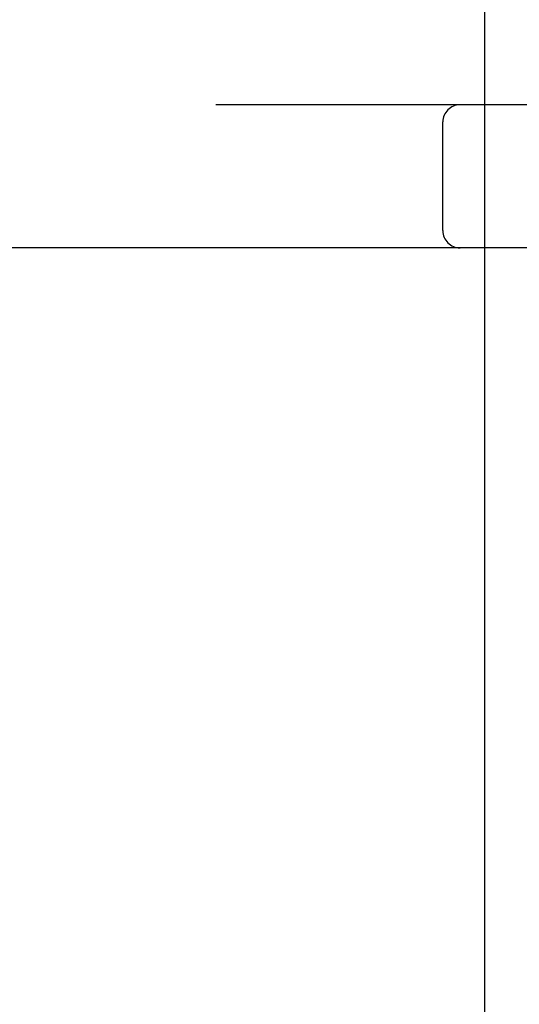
# Model space of a CAD drawing. Header units: inches. Extents: x 0 to 215, y 0 to 139.
# Tile 80 of 98: x 67.419 to 67.856, y 52.714 to 53.575. Entities that reach past the tile are written whole.
import ezdxf

# ---------------------------------------------------------------- set-up
doc = ezdxf.new("R2010")
doc.units = ezdxf.units.IN
doc.header["$LTSCALE"] = 11.804375
doc.header["$MEASUREMENT"] = 0
doc.linetypes.add('HIDDEN', pattern=[0.2, 0.1, -0.1])
doc.layers.add('DEFAULT_2', color=8, linetype='HIDDEN')
doc.layers.add('DOOR_ASSEMBLY', color=7, linetype='CONTINUOUS')

msp = doc.modelspace()

# ---------------------------------------------------------------- linework, layer by layer
at = {"layer": 'DEFAULT_2', "color": 8, "linetype": 'HIDDEN'}
for p, q in [((67.77316, 49.03367), (67.77316, 54.53417)), ((68.77066, 53.50084), (66.27568, 53.50084)), ((67.78879, 53.39084), (67.78879, 53.48584)), ((68.02316, 53.37584), (67.02316, 53.37584))]:
    msp.add_line(p, q, dxfattribs=at)
for centre, start, end in [((67.80379, 53.48584), 90, 180), ((67.80379, 53.39084), 180, 270)]:
    msp.add_arc(centre, 0.015, start, end, dxfattribs=at)
at = {"layer": 'DOOR_ASSEMBLY', "color": 3, "linetype": 'Continuous'}
msp.add_line((67.82541, 40.75084), (67.82541, 63.25084), dxfattribs=at)

doc.saveas('drawing.dxf')
